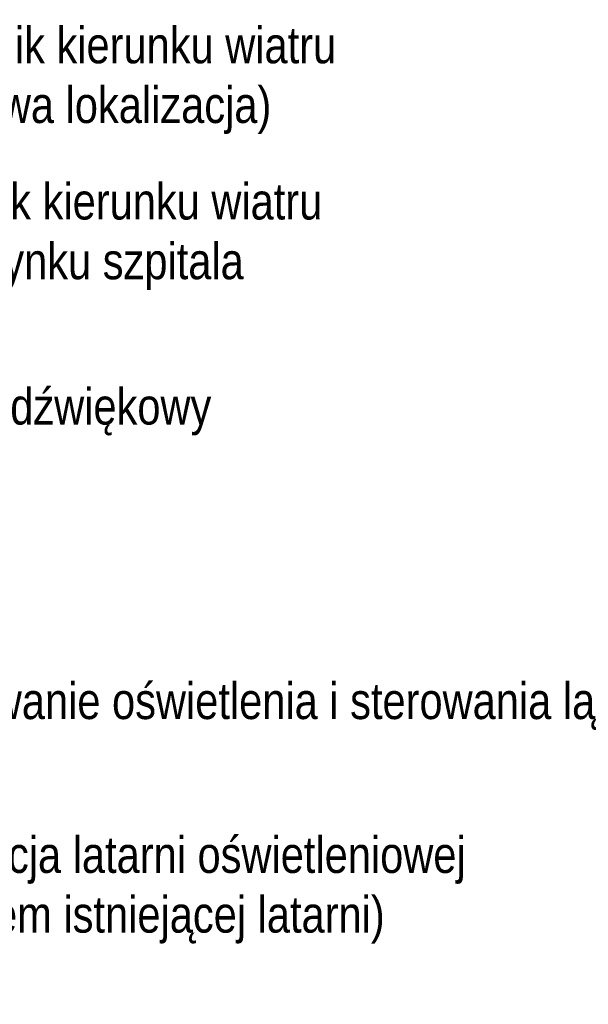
# Model space of a CAD drawing. Header units: metres. Extents: x -1013 to 1491425, y -5789533 to 1032.
# Tile 6 of 66: x 1491360 to 1491379, y -5789533 to -5789500. Entities that reach past the tile are written whole.
import ezdxf

# ---------------------------------------------------------------- set-up
doc = ezdxf.new("R2010")
doc.units = ezdxf.units.M
doc.header["$MEASUREMENT"] = 0
doc.layers.add('710-L Legendy opisy1', color=7, linetype='Continuous', lineweight=13)
doc.styles.add('STYL_AUTOMATYCZNY_3', font='ARIALN.TTF')

msp = doc.modelspace()

# ---------------------------------------------------------------- texts
at = {"layer": '710-L Legendy opisy1', "color": 7, "linetype": 'Continuous', "lineweight": 13, "char_height": 1.25, "attachment_point": 1, "style": 'STYL_AUTOMATYCZNY_3'}
for s, insert, width, line_spacing_factor in [('\\A1;{\\pql;\\fArial Narrow|b0|i0|c238|p0;\\W1.000000;Projektowany \\fArial Narrow|b0|i0|c238|p0;\\W1.000000;Wskaźnik kierunku wiatru (WKW) naziemny\\fArial Narrow|b0|i0|c238|p0;\\W1.000000; (nowa lokalizacja)}', (1491345.276, -5789499.775), 29.00994, 0.986385), ('\\A1;{\\pql;\\fArial Narrow|b0|i0|c238|p0;\\W1.000000;projektowany w\\fArial Narrow|b0|i0|c238|p0;\\W1.000000;skaźnik kierunku wiatru (WKW) na dachu budynku szpitala}', (1491345.276, -5789505.152), 28.58321, 0.986385), ('\\A1;{\\pql;\\fArial Narrow|b0|i0|c238|p0;\\W1.000000;Projektowane okablowanie oświetlenia i sterowania lądowiska}', (1491345.276, -5789522.348), 37.60966, 0.995858), ('\\A1;{\\pql;\\fArial Narrow|b0|i0|c238|p0;\\W1.000000;Projektowan\\fArial Narrow|b0|i0|c238|p0;\\W1.000000;a lokalizacja latarni oświetleniowej (przesunięcie względem istniejącej latarni)}', (1491345.276, -5789527.644), 37.60966, 0.986385)]:
    msp.add_mtext(s, dxfattribs=dict(at, insert=insert, width=width, line_spacing_factor=line_spacing_factor))
at = {"layer": '710-L Legendy opisy1', "color": 7, "linetype": 'Continuous', "lineweight": 13, "insert": (1491345.276, -5789512.21), "char_height": 1.25, "attachment_point": 1, "style": 'STYL_AUTOMATYCZNY_3'}
msp.add_mtext('\\A1;{\\pql;\\fArial Narrow|b0|i0|c238|p0;\\W1.000000;Sygnalizator świetlno-dźwiękowy}', dxfattribs=at)

doc.saveas('drawing.dxf')
